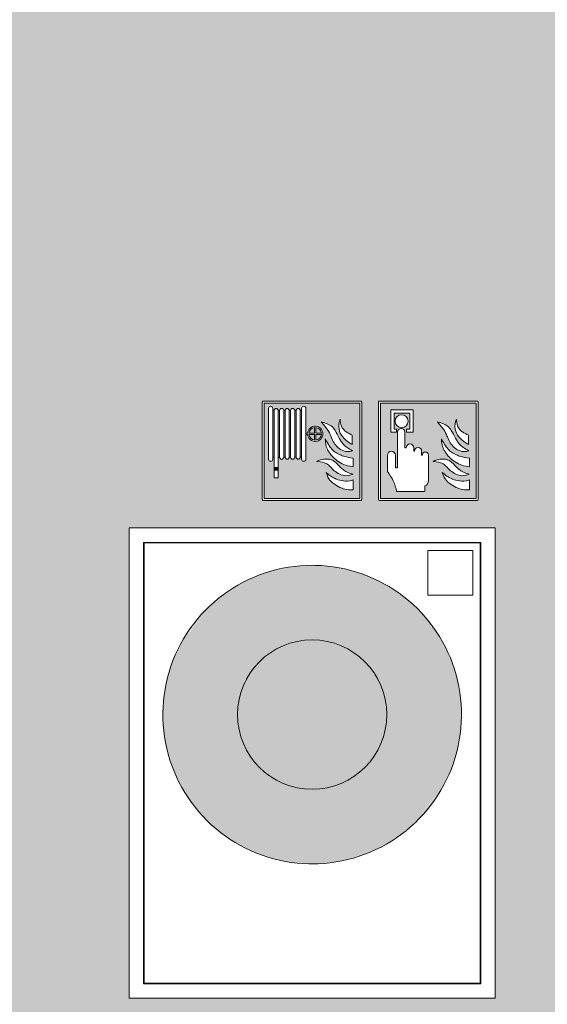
# Model space of a CAD drawing. Header units: millimetres. Extents: x -85630 to 257083, y -5697 to 14715.
# Tile 16 of 93: x -35086 to -34027, y 268 to 2246. Entities that reach past the tile are written whole.
import ezdxf

# ---------------------------------------------------------------- set-up
doc = ezdxf.new("R2010")
doc.units = ezdxf.units.MM
for name, color, linetype, lineweight in [('A-WALL-PATT', 7, 'Continuous', 25), ('P-SANR-FIXT', 7, 'Continuous', 13), ('Q-SPCQ', 7, 'Continuous', 13)]:
    doc.layers.add(name, color=color, linetype=linetype, lineweight=lineweight)

# ---------------------------------------------------------------- blocks, each defined once
blk = doc.blocks.new('NLRS_65_SE__haspelkast inbouw p1jbq1s6_sav_bcb - haspelkast inbouw_saval_i 32-n_haspel deco-32_30m-3_4_-2287612-01 doorsnede AA _plotview_')
at = {"layer": 'Q-SPCQ'}
for p, q in [((-34131.385701, 1225), (-34866.385701, 1225)), ((-34866.385701, 1225), (-34866.385701, 280)), ((-34131.385701, 280), (-34131.385701, 1225)), ((-34837.385701, 309), (-34837.385701, 1196)), ((-34837.385701, 1196), (-34160.385701, 1196)), ((-34161.385701, 1195), (-34836.385701, 1195)), ((-34836.385701, 1195), (-34836.385701, 310)), ((-34161.385701, 310), (-34161.385701, 1195)), ((-34160.385701, 1196), (-34160.385701, 309)), ((-34266.385701, 1180), (-34176.385701, 1180)), ((-34266.385701, 1090), (-34266.385701, 1180)), ((-34176.385701, 1180), (-34176.385701, 1090)), ((-34176.385701, 1090), (-34266.385701, 1090)), ((-34160.385701, 309), (-34837.385701, 309)), ((-34836.385701, 310), (-34161.385701, 310)), ((-34866.385701, 280), (-34131.385701, 280))]:
    blk.add_line(p, q, dxfattribs=at)
blk = doc.blocks.new('NLRS_65_PF_FB_brandslanghaspel_saval - brandslanghaspel_saval_deco-d32_slang 30m-3_4_-2287613-01 doorsnede AA _plotview_')
at = {"layer": 'P-SANR-FIXT', "true_color": 0xff0000}
for points in [[(-34498.9, 550), (-34499, 552.5), (-34556.9, 558.2), (-34612.7, 575.1), (-34665, 603.3), (-34712.3, 643.3), (-34749, 689.9), (-34773.7, 736.2), (-34790.7, 792), (-34796.4, 850.2), (-34790.6, 908.3), (-34773.6, 964), (-34745.9, 1015.7), (-34709.2, 1060.4), (-34662, 1098.5), (-34612.7, 1124.9), (-34551.7, 1142.3), (-34498.9, 1147.5), (-34499, 1150), (-34517.8, 1149.4), (-34551.7, 1145.3), (-34585.6, 1136.9), (-34612.7, 1127.2), (-34638.5, 1115.3), (-34668.2, 1097.4), (-34681.9, 1087.7), (-34712.4, 1060.4), (-34731.2, 1039.3), (-34748.9, 1015.3), (-34758.7, 1000), (-34776.2, 963.8), (-34782.8, 946.9), (-34793, 908), (-34797.1, 879), (-34798.6, 850.2), (-34797.1, 821), (-34793.1, 791.8), (-34785.3, 762), (-34776.2, 736), (-34764.1, 710.4), (-34748.5, 684), (-34738.7, 669.7), (-34712.3, 639.5), (-34692.2, 621.1), (-34664.2, 600), (-34648.4, 590.5), (-34625.6, 578.4), (-34598.8, 567.3), (-34574.7, 560), (-34542.4, 553.5), (-34515.3, 551), (-34499, 550)], [(-34498.9, 550), (-34480, 550.6), (-34446, 554.7), (-34412.2, 563.1), (-34385, 572.8), (-34359.3, 584.7), (-34329.6, 602.6), (-34311.1, 616.4), (-34285.4, 639.6), (-34272.9, 652.7), (-34248.8, 684.7), (-34239.1, 700), (-34221.6, 736.2), (-34212.4, 762), (-34204.8, 792), (-34201.4, 812.1), (-34199.1, 849.8), (-34200.6, 879), (-34204.7, 908.2), (-34211.8, 935.9), (-34221.5, 964), (-34233.7, 989.6), (-34249.5, 1016.3), (-34266.6, 1039.3), (-34285.5, 1060.5), (-34305.5, 1078.9), (-34333.6, 1100), (-34349.4, 1109.5), (-34372.2, 1121.6), (-34399, 1132.7), (-34423.1, 1140), (-34455.4, 1146.5), (-34482.5, 1149), (-34498.9, 1149.4), (-34498.9, 1147.5), (-34440.8, 1141.8), (-34385, 1124.9), (-34332.7, 1096.6), (-34285.5, 1056.7), (-34248.8, 1010.1), (-34224, 963.8), (-34207.1, 908), (-34201.4, 849.8), (-34207.2, 791.7), (-34224.1, 736), (-34251.9, 684.3), (-34288.5, 639.6), (-34335.8, 601.5), (-34385, 575.1), (-34446, 557.7), (-34498.9, 552.5), (-34498.9, 551)], [(-34498.9, 552.5), (-34498.9, 700), (-34541.1, 706.1), (-34582.2, 725.7), (-34612.2, 751.8), (-34635.3, 787.7), (-34647.4, 828.7), (-34647.4, 871.3), (-34635.3, 912.3), (-34612.2, 948.2), (-34580, 976.2), (-34541.1, 993.9), (-34498.9, 1000), (-34499, 1147.5), (-34556.9, 1141.8), (-34612.7, 1124.9), (-34665.3, 1096.4), (-34709.2, 1060.4), (-34748.5, 1011.1), (-34773.7, 963.8), (-34790.7, 908), (-34796.4, 850), (-34790.7, 792), (-34773.7, 736.2), (-34746.2, 684.7), (-34709.2, 639.6), (-34664.2, 602.6), (-34612.7, 575.1), (-34556.9, 558.2), (-34499, 552.5)], [(-34498.9, 552.5), (-34440.8, 558.2), (-34385, 575.1), (-34333.6, 602.6), (-34288.5, 639.6), (-34249.5, 688.5), (-34224, 736.2), (-34207.1, 792), (-34201.4, 850), (-34207.1, 908), (-34224, 963.8), (-34251.5, 1015.3), (-34288.5, 1060.4), (-34333.6, 1097.4), (-34385, 1124.9), (-34440.8, 1141.8), (-34498.9, 1147.5), (-34498.9, 1000), (-34456.6, 993.9), (-34415.8, 974.5), (-34385.5, 948.2), (-34362.4, 912.3), (-34350.4, 871.3), (-34350.4, 828.7), (-34362.4, 787.7), (-34385.5, 751.8), (-34417.8, 723.8), (-34456.6, 706.1), (-34498.9, 700), (-34498.9, 623.4)]]:
    blk.add_hatch(color=1, dxfattribs=at).paths.add_polyline_path(points)
at = {"layer": 'P-SANR-FIXT', "true_color": 0x414141}
blk.add_hatch(color=250, dxfattribs=at).paths.add_polyline_path([(-34498.9, 700), (-34460.1, 705.1), (-34423.9, 720.1), (-34392.8, 743.9), (-34369, 775), (-34354, 811.2), (-34348.9, 850), (-34354, 888.8), (-34369, 925), (-34392.8, 956.1), (-34423.9, 979.9), (-34460.1, 994.9), (-34498.9, 1000), (-34537.7, 994.9), (-34573.9, 979.9), (-34605, 956.1), (-34628.8, 925), (-34643.8, 888.8), (-34648.9, 850), (-34643.8, 811.2), (-34628.8, 775), (-34605, 743.9), (-34573.9, 720.1), (-34537.7, 705.1)])
at = {"layer": 'P-SANR-FIXT', "flags": 128}
for points in [[(-34498.9, 1150), (-34510.9, 1149.8), (-34522.9, 1149), (-34534.8, 1147.8), (-34546.7, 1146.2), (-34558.5, 1144), (-34570.2, 1141.4), (-34581.8, 1138.3), (-34593.3, 1134.8), (-34604.6, 1130.8), (-34615.7, 1126.3), (-34626.7, 1121.4), (-34637.4, 1116.1), (-34647.9, 1110.3), (-34658.2, 1104.2), (-34668.3, 1097.6), (-34678, 1090.6), (-34687.5, 1083.3), (-34696.7, 1075.5), (-34705.6, 1067.5), (-34714.1, 1059), (-34722.3, 1050.2), (-34730.1, 1041.1), (-34737.6, 1031.7), (-34744.6, 1022.1), (-34751.3, 1012.1), (-34757.6, 1001.9), (-34763.5, 991.4), (-34768.9, 980.7), (-34773.9, 969.8), (-34778.5, 958.7), (-34782.6, 947.4), (-34786.3, 936), (-34789.5, 924.5), (-34792.2, 912.8), (-34794.5, 901), (-34796.3, 889.1), (-34797.6, 877.2), (-34798.5, 865.2), (-34798.9, 853.2), (-34798.8, 841.2), (-34798.2, 829.3), (-34797.1, 817.3), (-34795.6, 805.4), (-34793.5, 793.6), (-34791, 781.8), (-34788.1, 770.2), (-34784.7, 758.7), (-34780.8, 747.4), (-34776.4, 736.2), (-34771.7, 725.2), (-34766.5, 714.3), (-34760.8, 703.8), (-34754.8, 693.4), (-34748.3, 683.3), (-34741.4, 673.4), (-34734.2, 663.9), (-34726.5, 654.6), (-34718.6, 645.7), (-34710.2, 637.1), (-34701.5, 628.8), (-34692.5, 620.9), (-34683.2, 613.3), (-34673.6, 606.1), (-34663.7, 599.3), (-34653.5, 592.9), (-34643.1, 587), (-34632.5, 581.4), (-34621.6, 576.3), (-34610.6, 571.6), (-34599.4, 567.3), (-34588, 563.5), (-34576.5, 560.2), (-34564.8, 557.3), (-34553.1, 554.9), (-34541.2, 553), (-34529.3, 551.5), (-34517.4, 550.6), (-34505.4, 550.1), (-34498.9, 550)], [(-34498.9, 550), (-34486.9, 550.2), (-34474.9, 551), (-34463, 552.2), (-34451.1, 553.8), (-34439.3, 556), (-34427.6, 558.6), (-34416, 561.7), (-34404.5, 565.2), (-34393.2, 569.2), (-34382.1, 573.7), (-34371.1, 578.6), (-34360.4, 583.9), (-34349.8, 589.7), (-34339.5, 595.8), (-34329.5, 602.4), (-34319.7, 609.4), (-34310.2, 616.7), (-34301.1, 624.5), (-34292.2, 632.5), (-34283.7, 641), (-34275.5, 649.8), (-34267.7, 658.9), (-34260.2, 668.3), (-34253.1, 677.9), (-34246.4, 687.9), (-34240.2, 698.1), (-34234.3, 708.6), (-34228.9, 719.3), (-34223.8, 730.2), (-34219.3, 741.3), (-34215.2, 752.6), (-34211.5, 764), (-34208.3, 775.5), (-34205.5, 787.2), (-34203.3, 799), (-34201.4, 810.9), (-34200.1, 822.8), (-34199.3, 834.8), (-34198.9, 846.8), (-34199, 858.8), (-34199.6, 870.7), (-34200.7, 882.7), (-34202.2, 894.6), (-34204.2, 906.4), (-34206.7, 918.2), (-34209.7, 929.8), (-34213.1, 941.3), (-34217, 952.6), (-34221.3, 963.8), (-34226.1, 974.8), (-34231.3, 985.7), (-34236.9, 996.2), (-34243, 1006.6), (-34249.5, 1016.7), (-34256.3, 1026.6), (-34263.6, 1036.1), (-34271.2, 1045.4), (-34279.2, 1054.3), (-34287.6, 1062.9), (-34296.2, 1071.2), (-34305.3, 1079.1), (-34314.6, 1086.7), (-34324.2, 1093.9), (-34334.1, 1100.7), (-34344.2, 1107.1), (-34354.6, 1113), (-34365.3, 1118.6), (-34376.1, 1123.7), (-34387.2, 1128.4), (-34398.4, 1132.7), (-34409.8, 1136.5), (-34421.3, 1139.8), (-34433, 1142.7), (-34444.7, 1145.1), (-34456.5, 1147), (-34468.5, 1148.5), (-34480.4, 1149.4), (-34492.4, 1149.9), (-34498.9, 1150)]]:
    blk.add_lwpolyline(points, dxfattribs=at)
at = {"layer": 'P-SANR-FIXT'}
for start, end in [(90, 270), (90, 270), (270, 90), (270, 90)]:
    blk.add_arc((-34498.9, 850), 150, start, end, dxfattribs=at)
blk = doc.blocks.new('NLRS_65_SE_WPB_pictogram brandhaspel_saval - pictogram_saval_haspel-2266535-01 doorsnede AA _plotview_')
at = {"layer": 'Q-SPCQ', "true_color": 0xff0000}
h = blk.add_hatch(color=1, dxfattribs=at)
h.paths.add_polyline_path([(-34415.8, 1284), (-34403.2, 1284), (-34403.2, 1476.1), (-34595.2, 1476.1), (-34595.2, 1284), (-34582.2, 1284)])
h.paths.add_polyline_path([(-34416.3, 1301.5), (-34433.2, 1303), (-34443, 1306.4), (-34452.9, 1312.2), (-34461.4, 1319.1), (-34467.1, 1327.4), (-34470.9, 1336.4), (-34457.4, 1326.5), (-34448.1, 1322.4), (-34436.1, 1319.5), (-34426.5, 1319), (-34416.3, 1321.5), (-34416.3, 1316.6)])
h.paths.add_polyline_path([(-34575.4, 1367.4), (-34578, 1367.4), (-34578, 1363.2)])
h.paths.add_polyline_path([(-34560.1, 1465.2), (-34580.1, 1468.8), (-34570.1, 1465), (-34561.2, 1465)])
h.paths.add_polyline_path([(-34538, 1465.2), (-34528.1, 1465), (-34518, 1468.8)])
h.paths.add_polyline_path([(-34575.4, 1325.9), (-34575.4, 1367.4), (-34580.1, 1359.5), (-34583.3, 1359), (-34585.9, 1361), (-34586.5, 1363.2), (-34585.9, 1467.3), (-34583.3, 1469.3), (-34581.1, 1469.3), (-34560.1, 1465.2), (-34538, 1465.2), (-34513.7, 1468.8), (-34511.7, 1466.3), (-34511.6, 1465.2), (-34511.6, 1415.4), (-34508, 1415.4), (-34505.4, 1422.7), (-34499.6, 1427.8), (-34492.1, 1429.4), (-34484.7, 1427.2), (-34479.4, 1421.6), (-34477.4, 1414.2), (-34479.4, 1406.7), (-34484.7, 1401.1), (-34492.1, 1398.9), (-34499.6, 1400.5), (-34505.4, 1405.6), (-34508, 1412.9), (-34511.6, 1412.9), (-34512.1, 1361), (-34514.7, 1359), (-34518, 1359.5), (-34528.1, 1363.3), (-34563.1, 1364.4), (-34566.9, 1367.4), (-34566.9, 1325.9)])
h.paths.add_polyline_path([(-34431.6, 1330.1), (-34440.3, 1332), (-34448.5, 1335.8), (-34457.4, 1342.8), (-34468.5, 1353.2), (-34473.9, 1355.9), (-34482.6, 1357.9), (-34489.6, 1358.8), (-34479.9, 1362.6), (-34468.5, 1363.4), (-34460.6, 1362), (-34454.2, 1358.7), (-34445.8, 1350.8), (-34437.7, 1343), (-34429.7, 1337.6), (-34416.8, 1332.9), (-34428, 1330.2)])
h.paths.add_polyline_path([(-34416.3, 1348), (-34432.4, 1351.2), (-34441.9, 1355.6), (-34451.9, 1362.7), (-34460.9, 1371.9), (-34468.4, 1383.2), (-34471.7, 1394.7), (-34472.9, 1403.9), (-34461, 1385.3), (-34454.5, 1378.9), (-34444.5, 1372.9), (-34435.1, 1369), (-34422.5, 1366.1), (-34416.3, 1365.1), (-34416.3, 1351.2)])
h.paths.add_polyline_path([(-34520.1, 1363.2), (-34520.1, 1367.4), (-34522.9, 1366.3)])
h.paths.add_polyline_path([(-34427.6, 1378.6), (-34435.3, 1379.9), (-34443.9, 1384.2), (-34451.9, 1391.6), (-34457.4, 1400.4), (-34469.7, 1424.7), (-34480.7, 1438.2), (-34467.1, 1433.8), (-34459, 1428.6), (-34452.6, 1420.6), (-34432.9, 1389.8), (-34422.7, 1382.8), (-34417.6, 1379.8), (-34422.9, 1378.8)])
h.paths.add_polyline_path([(-34418.3, 1392.6), (-34428.7, 1399.3), (-34437.5, 1407.9), (-34442.3, 1415.4), (-34445, 1423.9), (-34445.5, 1430.6), (-34444.6, 1437.3), (-34442.5, 1443.7), (-34442.1, 1436.6), (-34440.1, 1429.7), (-34434.5, 1421.3), (-34424.5, 1414.5), (-34418.3, 1411.1)])
h.paths.add_polyline_path([(-34491.4, 1401.5), (-34486, 1403.3), (-34481.9, 1407.4), (-34480, 1412.9), (-34491.4, 1412.9)])
h.paths.add_polyline_path([(-34494, 1401.5), (-34494, 1412.9), (-34505.4, 1412.9), (-34503.5, 1407.4), (-34499, 1403.1), (-34496.8, 1402.1)])
h.paths.add_polyline_path([(-34499, 1415.4), (-34494, 1415.4), (-34494, 1426.8), (-34499.5, 1425), (-34503.5, 1420.9), (-34505.4, 1415.4)])
h.paths.add_polyline_path([(-34480, 1415.4), (-34481.9, 1420.9), (-34486, 1425), (-34491.4, 1426.8), (-34491.4, 1415.4)])
h.paths.add_polyline_path([(-34578, 1460.9), (-34575.3, 1462), (-34578, 1465.2)])
h.paths.add_polyline_path([(-34520.1, 1460.9), (-34520.1, 1465.2), (-34522.9, 1462)])
at = {"layer": 'Q-SPCQ', "true_color": 0x7f7f7f}
h = blk.add_hatch(color=8, dxfattribs=at)
h.paths.add_polyline_path([(-34522.7, 1367.4), (-34520.1, 1367.4), (-34520.1, 1460.9), (-34522.7, 1460.9), (-34522.7, 1455.2)])
h.paths.add_polyline_path([(-34533.8, 1367.4), (-34531.2, 1367.4), (-34531.2, 1460.9), (-34533.8, 1460.9), (-34533.8, 1455.2)])
h.paths.add_polyline_path([(-34542.3, 1367.4), (-34542.3, 1460.9), (-34544.8, 1460.9), (-34544.8, 1367.4)])
h.paths.add_polyline_path([(-34566.9, 1367.4), (-34564.4, 1367.4), (-34564.4, 1460.9), (-34566.9, 1460.9), (-34566.9, 1455.2)])
h.paths.add_polyline_path([(-34578, 1367.4), (-34575.4, 1367.4), (-34575.4, 1460.9), (-34578, 1460.9), (-34578, 1455.2)])
h.paths.add_polyline_path([(-34555.9, 1367.4), (-34553.3, 1367.4), (-34553.3, 1460.9), (-34555.9, 1460.9), (-34555.9, 1455.2)])
blk.add_hatch(color=8, dxfattribs=at).paths.add_polyline_path([(-34566.9, 1341.4), (-34566.9, 1346.2), (-34575.4, 1346.2), (-34575.4, 1341.4)])
at = {"layer": 'Q-SPCQ'}
for p, q in [((-34599.2, 1478.1), (-34599.2, 1282)), ((-34401.2, 1480.1), (-34597.2, 1480.1)), ((-34595.2, 1284), (-34595.2, 1476.1)), ((-34595.2, 1476.1), (-34403.2, 1476.1)), ((-34403.2, 1476.1), (-34595.2, 1476.1)), ((-34595.2, 1476.1), (-34595.2, 1284)), ((-34586.5, 1465.2), (-34586.5, 1363.2)), ((-34586.5, 1363.2), (-34586.5, 1465.2)), ((-34578, 1363.2), (-34578, 1465.2)), ((-34578, 1465.2), (-34578, 1460.9)), ((-34520.1, 1465.2), (-34520.1, 1363.2)), ((-34520.1, 1460.9), (-34520.1, 1465.2)), ((-34511.6, 1363.2), (-34511.6, 1465.2)), ((-34511.6, 1465.2), (-34511.6, 1415.4)), ((-34403.2, 1476.1), (-34403.2, 1284)), ((-34403.2, 1284), (-34403.2, 1476.1)), ((-34399.2, 1282), (-34399.2, 1478.1)), ((-34575.4, 1460.9), (-34578, 1460.9)), ((-34578, 1460.9), (-34578, 1367.4)), ((-34578, 1460.9), (-34575.4, 1460.9)), ((-34575.4, 1367.4), (-34575.4, 1460.9)), ((-34575.4, 1460.9), (-34575.4, 1346.2)), ((-34564.4, 1460.9), (-34566.9, 1460.9)), ((-34566.9, 1460.9), (-34566.9, 1367.4)), ((-34566.9, 1346.2), (-34566.9, 1460.9)), ((-34566.9, 1460.9), (-34564.4, 1460.9)), ((-34564.4, 1367.4), (-34564.4, 1460.9)), ((-34564.4, 1460.9), (-34564.4, 1367.4)), ((-34553.3, 1460.9), (-34555.9, 1460.9)), ((-34555.9, 1460.9), (-34555.9, 1367.4)), ((-34555.9, 1367.4), (-34555.9, 1460.9)), ((-34555.9, 1460.9), (-34553.3, 1460.9)), ((-34553.3, 1367.4), (-34553.3, 1460.9)), ((-34553.3, 1460.9), (-34553.3, 1367.4)), ((-34542.3, 1460.9), (-34544.8, 1460.9)), ((-34544.8, 1460.9), (-34544.8, 1367.4)), ((-34544.8, 1367.4), (-34544.8, 1460.9)), ((-34544.8, 1460.9), (-34542.3, 1460.9)), ((-34542.3, 1367.4), (-34542.3, 1460.9)), ((-34542.3, 1460.9), (-34542.3, 1367.4)), ((-34531.2, 1460.9), (-34533.8, 1460.9)), ((-34533.8, 1460.9), (-34533.8, 1367.4)), ((-34533.8, 1367.4), (-34533.8, 1460.9)), ((-34533.8, 1460.9), (-34531.2, 1460.9)), ((-34531.2, 1367.4), (-34531.2, 1460.9)), ((-34531.2, 1460.9), (-34531.2, 1367.4)), ((-34520.1, 1460.9), (-34522.7, 1460.9)), ((-34522.7, 1460.9), (-34522.7, 1367.4)), ((-34522.7, 1367.4), (-34522.7, 1460.9)), ((-34522.7, 1460.9), (-34520.1, 1460.9)), ((-34520.1, 1367.4), (-34520.1, 1460.9)), ((-34494, 1426.8), (-34494, 1415.4)), ((-34494, 1415.4), (-34494, 1426.8)), ((-34491.4, 1415.4), (-34491.4, 1426.8)), ((-34491.4, 1426.8), (-34491.4, 1415.4)), ((-34508, 1415.4), (-34511.6, 1415.4)), ((-34511.6, 1415.4), (-34511.6, 1412.9)), ((-34511.6, 1415.4), (-34508, 1415.4)), ((-34511.6, 1412.9), (-34508, 1412.9)), ((-34508, 1412.9), (-34511.6, 1412.9)), ((-34511.6, 1412.9), (-34511.6, 1363.2)), ((-34494, 1415.4), (-34505.4, 1415.4)), ((-34505.4, 1415.4), (-34494, 1415.4)), ((-34505.4, 1412.9), (-34494, 1412.9)), ((-34494, 1412.9), (-34505.4, 1412.9)), ((-34494, 1412.9), (-34494, 1401.5)), ((-34494, 1401.5), (-34494, 1412.9)), ((-34480, 1415.4), (-34491.4, 1415.4)), ((-34491.4, 1415.4), (-34480, 1415.4)), ((-34491.4, 1412.9), (-34480, 1412.9)), ((-34491.4, 1401.5), (-34491.4, 1412.9)), ((-34480, 1412.9), (-34491.4, 1412.9)), ((-34491.4, 1412.9), (-34491.4, 1401.5)), ((-34418.3, 1392.6), (-34418.3, 1411.1)), ((-34418.3, 1411.1), (-34418.3, 1392.6)), ((-34578, 1367.4), (-34575.4, 1367.4)), ((-34575.4, 1367.4), (-34578, 1367.4)), ((-34578, 1367.4), (-34578, 1363.2)), ((-34575.4, 1325.9), (-34575.4, 1367.4)), ((-34566.9, 1367.4), (-34564.4, 1367.4)), ((-34564.4, 1367.4), (-34566.9, 1367.4)), ((-34566.9, 1367.4), (-34566.9, 1325.9)), ((-34555.9, 1367.4), (-34553.3, 1367.4)), ((-34553.3, 1367.4), (-34555.9, 1367.4)), ((-34544.8, 1367.4), (-34542.3, 1367.4)), ((-34542.3, 1367.4), (-34544.8, 1367.4)), ((-34533.8, 1367.4), (-34531.2, 1367.4)), ((-34531.2, 1367.4), (-34533.8, 1367.4)), ((-34522.7, 1367.4), (-34520.1, 1367.4)), ((-34520.1, 1367.4), (-34522.7, 1367.4)), ((-34520.1, 1363.2), (-34520.1, 1367.4)), ((-34566.9, 1346.2), (-34575.4, 1346.2)), ((-34575.4, 1346.2), (-34575.4, 1341.4)), ((-34575.4, 1346.2), (-34566.9, 1346.2)), ((-34566.9, 1341.4), (-34566.9, 1346.2)), ((-34416.3, 1348), (-34416.3, 1365.1)), ((-34416.3, 1365.1), (-34416.3, 1348)), ((-34575.4, 1341.4), (-34566.9, 1341.4)), ((-34566.9, 1341.4), (-34575.4, 1341.4)), ((-34575.4, 1341.4), (-34575.4, 1325.9)), ((-34575.4, 1325.9), (-34566.9, 1325.9)), ((-34566.9, 1325.9), (-34575.4, 1325.9)), ((-34566.9, 1325.9), (-34566.9, 1341.4)), ((-34416.3, 1301.5), (-34416.3, 1321.5)), ((-34416.3, 1321.5), (-34416.3, 1301.5)), ((-34597.2, 1280), (-34401.2, 1280)), ((-34403.2, 1284), (-34595.2, 1284)), ((-34595.2, 1284), (-34403.2, 1284))]:
    blk.add_line(p, q, dxfattribs=at)
for centre, radius, start, end in [((-34597.2, 1478.1), 2, 90, 180), ((-34597.2, 1478.1), 2, 120, 150), ((-34582.2, 1465.2), 4.25, 0, 180), ((-34582.2, 1465.2), 4.25, 0, 180), ((-34582.2, 1465.2), 4.25, 0, 75), ((-34582.2, 1465.2), 4.25, 0, 75), ((-34571.2, 1460.9), 4.25, 360, 180), ((-34571.2, 1460.9), 4.25, 30, 180), ((-34571.2, 1460.9), 4.25, 0, 180), ((-34571.2, 1460.9), 4.25, 30, 180), ((-34560.1, 1460.9), 4.25, 0, 180), ((-34560.1, 1460.9), 4.25, 0, 180), ((-34560.1, 1460.9), 4.25, 0, 90), ((-34560.1, 1460.9), 4.25, 0, 90), ((-34549.1, 1460.9), 4.25, 0, 180), ((-34549.1, 1460.9), 4.25, 0, 180), ((-34549.1, 1460.9), 4.25, 0, 90), ((-34549.1, 1460.9), 4.25, 0, 90), ((-34538, 1460.9), 4.25, 0, 180), ((-34538, 1460.9), 4.25, 0, 180), ((-34538, 1460.9), 4.25, 0, 75), ((-34538, 1460.9), 4.25, 0, 75), ((-34527, 1460.9), 4.25, 0, 180), ((-34527, 1460.9), 4.25, 0, 180), ((-34527, 1460.9), 4.25, 0, 90), ((-34527, 1460.9), 4.25, 0, 90), ((-34515.8, 1465.2), 4.25, 0, 180), ((-34515.8, 1465.2), 4.25, 0, 180), ((-34401.2, 1478.1), 2, 0, 90), ((-34401.2, 1478.1), 2, 30, 60), ((-34492.7, 1414.2), 15.3, 184.7802, 175.2198), ((-34492.7, 1414.2), 15.3, 184.7802, 175.2198), ((-34492.7, 1414.2), 12.8, 95.7392, 174.2608), ((-34492.7, 1414.2), 12.8, 95.7392, 174.2608), ((-34492.7, 1414.2), 12.7, 5.7392, 84.2608), ((-34492.7, 1414.2), 12.7, 5.7392, 84.2608), ((-34411.4, 1429.8), 34.1, 155.957, 190.043), ((-34411.4, 1429.8), 34.1, 155.957, 190.043), ((-34409.6, 1442.1), 32.9, 177.0667, 202.1223), ((-34409.6, 1442.1), 32.9, 177.0667, 202.1223), ((-34417.5, 1438.9), 24.4, 202.1223, 237.8777), ((-34417.5, 1438.9), 24.4, 202.1223, 237.8777), ((-34492.7, 1414.2), 12.8, 185.7392, 264.2608), ((-34492.7, 1414.2), 12.8, 185.7392, 264.2608), ((-34492.7, 1414.2), 12.7, 275.7392, 354.2608), ((-34492.7, 1414.2), 12.7, 275.7392, 354.2608), ((-34411.4, 1429.8), 34.1, 190.043, 219.957), ((-34411.4, 1429.8), 34.1, 190.043, 219.957), ((-34389.9, 1447.8), 62, 219.957, 242.7663), ((-34389.9, 1447.8), 62, 219.957, 242.7663), ((-34322.8, 1589.7), 202.5, 237.8777, 241.853), ((-34322.8, 1589.7), 202.5, 237.8777, 241.853), ((-34560.1, 1367.4), 4.25, 180, 360), ((-34560.1, 1367.4), 4.25, 180, 360), ((-34560.1, 1367.4), 4.25, 195, 210), ((-34560.1, 1367.4), 4.25, 195, 210), ((-34549.1, 1367.4), 4.25, 180, 360), ((-34549.1, 1367.4), 4.25, 180, 0), ((-34549.1, 1367.4), 4.25, 195, 255), ((-34549.1, 1367.4), 4.25, 195, 255), ((-34538, 1367.4), 4.25, 180, 0), ((-34538, 1367.4), 4.25, 180, 0), ((-34538, 1367.4), 4.25, 195, 225), ((-34538, 1367.4), 4.25, 195, 225), ((-34527, 1367.4), 4.25, 180, 0), ((-34527, 1367.4), 4.25, 180, 0), ((-34527, 1367.4), 4.25, 195, 225), ((-34527, 1367.4), 4.25, 195, 225), ((-34582.2, 1363.2), 4.25, 180, 360), ((-34582.2, 1363.2), 4.25, 180, 0), ((-34560.1, 1367.4), 4.25, 285, 300), ((-34560.1, 1367.4), 4.25, 285, 300), ((-34549.1, 1367.4), 4.25, 285, 300), ((-34549.1, 1367.4), 4.25, 285, 300), ((-34538, 1367.4), 4.25, 240, 255), ((-34538, 1367.4), 4.25, 240, 255), ((-34538, 1367.4), 4.25, 285, 300), ((-34538, 1367.4), 4.25, 285, 300), ((-34527, 1367.4), 4.25, 240, 300), ((-34527, 1367.4), 4.25, 240, 300), ((-34515.8, 1363.2), 4.25, 180, 360), ((-34515.8, 1363.2), 4.25, 180, 0), ((-34515.8, 1363.2), 4.25, 195, 225), ((-34515.8, 1363.2), 4.25, 195, 225), ((-34597.2, 1282), 2, 180, 270), ((-34597.2, 1282), 2, 210, 240), ((-34401.2, 1282), 2, 270, 0), ((-34401.2, 1282), 2, 300, 330)]:
    blk.add_arc(centre, radius, start, end, dxfattribs=at)
for points, knots in [([(-34417.6, 1379.8), (-34427.1, 1385.3), (-34437.2, 1392.1), (-34444.7, 1406.3), (-34452.2, 1420.9), (-34461.5, 1433.8), (-34480.7, 1438.2)], [-0.2012767, -0.2012767, -0.2012767, -0.2012767, -0.1584234, -0.109633, -0.056787, 0, 0, 0, 0]), ([(-34480.7, 1438.2), (-34466.2, 1422.2), (-34460.6, 1407.7), (-34455.6, 1395.7), (-34447.8, 1386.7), (-34437, 1379.1), (-34425.1, 1377.8), (-34417.6, 1379.8)], [-0.217163, -0.217163, -0.217163, -0.217163, -0.1623414, -0.1181573, -0.0764761, -0.0360152, 0, 0, 0, 0]), ([(-34417.6, 1379.8), (-34425.1, 1377.8), (-34437, 1379.1), (-34447.8, 1386.7), (-34455.6, 1395.7), (-34460.6, 1407.7), (-34466.2, 1422.2), (-34480.7, 1438.2)], [0, 0, 0, 0, 0.0360152, 0.0764761, 0.1181573, 0.1623414, 0.217163, 0.217163, 0.217163, 0.217163]), ([(-34480.7, 1438.2), (-34461.5, 1433.8), (-34452.2, 1420.9), (-34444.7, 1406.3), (-34437.2, 1392.1), (-34427.1, 1385.3), (-34417.6, 1379.8)], [0, 0, 0, 0, 0.056787, 0.109633, 0.1584234, 0.2012767, 0.2012767, 0.2012767, 0.2012767]), ([(-34416.3, 1365.1), (-34432.1, 1367.5), (-34441.9, 1371.3), (-34453.2, 1377.6), (-34459.4, 1382.8), (-34465.6, 1391.3), (-34472.9, 1403.9)], [-0.1483154, -0.1483154, -0.1483154, -0.1483154, -0.1051889, -0.0707098, -0.0362076, 0, 0, 0, 0]), ([(-34472.9, 1403.9), (-34471.4, 1386.6), (-34464.3, 1376.5), (-34459.6, 1369.9), (-34449, 1359.5), (-34435.7, 1351.8), (-34426.8, 1349.3), (-34416.3, 1348)], [-0.2033812, -0.2033812, -0.2033812, -0.2033812, -0.1621024, -0.123457, -0.0815328, -0.0383761, 0, 0, 0, 0]), ([(-34416.3, 1348), (-34426.8, 1349.3), (-34435.7, 1351.8), (-34449, 1359.5), (-34459.6, 1369.9), (-34464.3, 1376.5), (-34471.4, 1386.6), (-34472.9, 1403.9)], [0, 0, 0, 0, 0.0383761, 0.0815328, 0.123457, 0.1621024, 0.2033812, 0.2033812, 0.2033812, 0.2033812]), ([(-34472.9, 1403.9), (-34465.6, 1391.3), (-34459.4, 1382.8), (-34453.2, 1377.6), (-34441.9, 1371.3), (-34432.1, 1367.5), (-34416.3, 1365.1)], [0, 0, 0, 0, 0.0362076, 0.0707098, 0.1051889, 0.1483154, 0.1483154, 0.1483154, 0.1483154]), ([(-34416.8, 1332.9), (-34428, 1336.1), (-34433, 1339.7), (-34440.8, 1345.1), (-34445.9, 1351), (-34452.7, 1357.8), (-34457.9, 1361.4), (-34465.3, 1363.3), (-34473.5, 1363.7), (-34484.8, 1362.1), (-34489.6, 1358.8)], [-0.2157092, -0.2157092, -0.2157092, -0.2157092, -0.1863027, -0.1609674, -0.1319301, -0.1063495, -0.0809325, -0.0569643, -0.0275035, 0, 0, 0, 0]), ([(-34489.6, 1358.8), (-34484.8, 1362.1), (-34473.5, 1363.7), (-34465.3, 1363.3), (-34457.9, 1361.4), (-34452.7, 1357.8), (-34445.9, 1351), (-34440.8, 1345.1), (-34433, 1339.7), (-34428, 1336.1), (-34416.8, 1332.9)], [0, 0, 0, 0, 0.0275035, 0.0569643, 0.0809325, 0.1063495, 0.1319301, 0.1609674, 0.1863027, 0.2157092, 0.2157092, 0.2157092, 0.2157092]), ([(-34489.6, 1358.8), (-34479.5, 1357.7), (-34471.2, 1355.7), (-34463.1, 1349), (-34457.1, 1342), (-34447, 1334.2), (-34434.8, 1329.7), (-34426.8, 1329.8), (-34416.8, 1332.9)], [-0.2080524, -0.2080524, -0.2080524, -0.2080524, -0.1760149, -0.1450713, -0.1095061, -0.0712817, -0.0343694, 0, 0, 0, 0]), ([(-34416.8, 1332.9), (-34426.8, 1329.8), (-34434.8, 1329.7), (-34447, 1334.2), (-34457.1, 1342), (-34463.1, 1349), (-34471.2, 1355.7), (-34479.5, 1357.7), (-34489.6, 1358.8)], [0, 0, 0, 0, 0.0343694, 0.0712817, 0.1095061, 0.1450713, 0.1760149, 0.2080524, 0.2080524, 0.2080524, 0.2080524]), ([(-34416.3, 1321.5), (-34425.7, 1318.1), (-34436.9, 1319.2), (-34450.5, 1322.6), (-34461.4, 1328.1), (-34470.9, 1336.4)], [-0.1220411, -0.1220411, -0.1220411, -0.1220411, -0.0835114, -0.0425042, 0, 0, 0, 0]), ([(-34470.9, 1336.4), (-34465.9, 1322), (-34455.2, 1313.8), (-34444.6, 1306.4), (-34431.2, 1301.5), (-34416.3, 1301.5)], [-0.1361348, -0.1361348, -0.1361348, -0.1361348, -0.0905288, -0.046007, 0, 0, 0, 0]), ([(-34416.3, 1301.5), (-34431.2, 1301.5), (-34444.6, 1306.4), (-34455.2, 1313.8), (-34465.9, 1322), (-34470.9, 1336.4)], [0, 0, 0, 0, 0.046007, 0.0905288, 0.1361348, 0.1361348, 0.1361348, 0.1361348]), ([(-34470.9, 1336.4), (-34461.4, 1328.1), (-34450.5, 1322.6), (-34436.9, 1319.2), (-34425.7, 1318.1), (-34416.3, 1321.5)], [0, 0, 0, 0, 0.0425042, 0.0835114, 0.1220411, 0.1220411, 0.1220411, 0.1220411])]:
    blk.add_open_spline(points, degree=3, knots=knots, dxfattribs=at)
blk = doc.blocks.new('NLRS_65_SE_WPB_pictogram handbrandmelder_saval - pictogram_saval_handbrandmelder-2266541-01 doorsnede AA _plotview_')
at = {"layer": 'Q-SPCQ', "true_color": 0xff0000}
h = blk.add_hatch(color=1, dxfattribs=at)
h.paths.add_polyline_path([(-34361.7, 1284), (-34169.7, 1284), (-34169.7, 1476.1), (-34361.7, 1476.1), (-34361.7, 1316.6)])
h.paths.add_polyline_path([(-34322.6, 1427), (-34320.1, 1425), (-34319.2, 1426.6)])
h.paths.add_polyline_path([(-34315.9, 1427), (-34319.2, 1426.6), (-34318.2, 1424.8), (-34316.5, 1424)])
h.paths.add_polyline_path([(-34312.9, 1386.3), (-34309.9, 1386.3), (-34309.6, 1388.2)])
h.paths.add_polyline_path([(-34329.2, 1298.3), (-34335.9, 1319.6), (-34347.7, 1338.5), (-34346.6, 1375), (-34343.7, 1377.9), (-34339.7, 1379), (-34335.6, 1377.9), (-34332.7, 1374.9), (-34331.6, 1371), (-34331.6, 1345.9), (-34327.4, 1345.9), (-34327.4, 1417.8), (-34329.2, 1417.4), (-34323.7, 1424), (-34322.6, 1427), (-34328.4, 1430.4), (-34331.8, 1436.2), (-34331.8, 1443), (-34328.4, 1448.8), (-34322.6, 1452.1), (-34315.9, 1452.1), (-34310, 1448.8), (-34306.7, 1443), (-34306.7, 1436.2), (-34310, 1430.4), (-34315.9, 1427), (-34312.9, 1417.8), (-34312.9, 1386.3), (-34304.3, 1393.5), (-34300.5, 1393.5), (-34297.1, 1391.5), (-34295.2, 1388.2), (-34293.2, 1381.5), (-34291.3, 1384.7), (-34288.1, 1386.6), (-34284.4, 1386.6), (-34281.1, 1384.7), (-34279.3, 1381.5), (-34279, 1371.3), (-34274.4, 1376.6), (-34271.3, 1377.5), (-34268.2, 1376.6), (-34265.9, 1374.4), (-34265.1, 1371.3), (-34265.8, 1316.6), (-34267.9, 1312.7), (-34272.3, 1309.6), (-34272.3, 1298.3)])
h.paths.add_polyline_path([(-34182.8, 1301.5), (-34199.7, 1303), (-34209.5, 1306.4), (-34219.4, 1312.2), (-34227.9, 1319.1), (-34233.6, 1327.4), (-34237.4, 1336.4), (-34225.2, 1327.3), (-34214.6, 1322.4), (-34202.6, 1319.5), (-34193, 1319), (-34182.8, 1321.5), (-34182.8, 1316.6)])
h.paths.add_polyline_path([(-34198.1, 1330.1), (-34207.9, 1332.4), (-34215, 1335.8), (-34223.9, 1342.7), (-34235, 1353.2), (-34240.4, 1355.9), (-34249.5, 1358), (-34256.1, 1358.8), (-34246.4, 1362.6), (-34235, 1363.4), (-34227.1, 1362), (-34220.7, 1358.7), (-34212.3, 1350.8), (-34204.2, 1343), (-34196.2, 1337.6), (-34183.3, 1332.9), (-34194.5, 1330.2)])
h.paths.add_polyline_path([(-34182.8, 1348), (-34197.2, 1350.6), (-34208.4, 1355.6), (-34218.4, 1362.7), (-34227.4, 1371.9), (-34234.9, 1383.2), (-34238.2, 1394.7), (-34239.4, 1403.9), (-34227.5, 1385.3), (-34221, 1378.9), (-34211, 1372.9), (-34201.6, 1369), (-34189, 1366.1), (-34182.8, 1365.1)])
h.paths.add_polyline_path([(-34194.1, 1378.6), (-34201.8, 1379.9), (-34210.4, 1384.2), (-34218.4, 1391.6), (-34223.8, 1400.1), (-34236.2, 1424.7), (-34247.2, 1438.2), (-34233.6, 1433.8), (-34225.5, 1428.6), (-34219.1, 1420.6), (-34199.4, 1389.8), (-34189.2, 1382.8), (-34184.1, 1379.8), (-34189.4, 1378.8)])
h.paths.add_polyline_path([(-34184.8, 1392.6), (-34195.2, 1399.3), (-34204, 1407.9), (-34208.8, 1415.4), (-34211.5, 1423.9), (-34212, 1430.6), (-34211.1, 1437.3), (-34209, 1443.7), (-34208.6, 1436.6), (-34206.6, 1429.7), (-34201, 1421.3), (-34191, 1414.5), (-34184.8, 1411.1)])
h.paths.add_polyline_path([(-34340.8, 1417.4), (-34340.8, 1462.1), (-34296, 1462.1), (-34296, 1417.4), (-34309.5, 1417.4), (-34309.5, 1423.6), (-34302.5, 1423.6), (-34302.5, 1455.8), (-34334.3, 1455.2), (-34334.3, 1423.6), (-34329.2, 1423.6), (-34329.2, 1417.4), (-34332.7, 1417.4)])
at = {"layer": 'Q-SPCQ'}
for p, q in [((-34365.7, 1478.1), (-34365.7, 1282)), ((-34167.7, 1480.1), (-34363.7, 1480.1)), ((-34361.7, 1284), (-34361.7, 1476.1)), ((-34361.7, 1476.1), (-34169.7, 1476.1)), ((-34169.7, 1476.1), (-34361.7, 1476.1)), ((-34361.7, 1476.1), (-34361.7, 1284)), ((-34169.7, 1476.1), (-34169.7, 1284)), ((-34169.7, 1284), (-34169.7, 1476.1)), ((-34165.7, 1282), (-34165.7, 1478.1)), ((-34296, 1462.1), (-34340.8, 1462.1)), ((-34340.8, 1462.1), (-34340.8, 1417.4)), ((-34340.8, 1462.1), (-34296, 1462.1)), ((-34340.8, 1417.4), (-34340.8, 1462.1)), ((-34334.3, 1423.6), (-34334.3, 1455.8)), ((-34334.3, 1455.8), (-34302.5, 1455.8)), ((-34302.5, 1455.8), (-34334.3, 1455.8)), ((-34334.3, 1455.8), (-34334.3, 1423.6)), ((-34302.5, 1455.8), (-34302.5, 1423.6)), ((-34302.5, 1423.6), (-34302.5, 1455.8)), ((-34296, 1417.4), (-34296, 1462.1)), ((-34296, 1462.1), (-34296, 1417.4)), ((-34340.8, 1417.4), (-34329.2, 1417.4)), ((-34329.2, 1417.4), (-34340.8, 1417.4)), ((-34329.2, 1423.6), (-34334.3, 1423.6)), ((-34334.3, 1423.6), (-34329.2, 1423.6)), ((-34329.2, 1417.4), (-34329.2, 1423.6)), ((-34329.2, 1423.6), (-34329.2, 1417.4)), ((-34327.4, 1417.8), (-34327.4, 1345.9)), ((-34327.4, 1345.9), (-34327.4, 1417.8)), ((-34312.9, 1386.3), (-34312.9, 1417.8)), ((-34312.9, 1417.8), (-34312.9, 1386.3)), ((-34302.5, 1423.6), (-34309.5, 1423.6)), ((-34309.5, 1423.6), (-34309.5, 1417.4)), ((-34309.5, 1417.4), (-34309.5, 1423.6)), ((-34309.5, 1423.6), (-34302.5, 1423.6)), ((-34309.5, 1417.4), (-34296, 1417.4)), ((-34296, 1417.4), (-34309.5, 1417.4)), ((-34184.8, 1392.6), (-34184.8, 1411.1)), ((-34184.8, 1411.1), (-34184.8, 1392.6)), ((-34309.9, 1386.3), (-34312.9, 1386.3)), ((-34312.9, 1386.3), (-34309.9, 1386.3)), ((-34294.9, 1379.6), (-34294.9, 1386.3)), ((-34294.9, 1386.3), (-34294.9, 1379.6)), ((-34347.7, 1371), (-34347.7, 1338.5)), ((-34347.7, 1338.5), (-34347.7, 1371)), ((-34331.6, 1345.9), (-34331.6, 1371)), ((-34331.6, 1371), (-34331.6, 1345.9)), ((-34293.5, 1379.6), (-34294.9, 1379.6)), ((-34294.9, 1379.6), (-34293.5, 1379.6)), ((-34279, 1371.3), (-34279, 1379.6)), ((-34279, 1379.6), (-34279, 1371.3)), ((-34277.5, 1371.3), (-34279, 1371.3)), ((-34279, 1371.3), (-34277.5, 1371.3)), ((-34265.1, 1320.3), (-34265.1, 1371.3)), ((-34265.1, 1371.3), (-34265.1, 1320.3)), ((-34327.4, 1345.9), (-34331.6, 1345.9)), ((-34331.6, 1345.9), (-34327.4, 1345.9)), ((-34182.8, 1348), (-34182.8, 1365.1)), ((-34182.8, 1365.1), (-34182.8, 1348)), ((-34272.3, 1298.3), (-34272.3, 1309.6)), ((-34272.3, 1309.6), (-34272.3, 1298.3)), ((-34182.8, 1301.5), (-34182.8, 1321.5)), ((-34182.8, 1321.5), (-34182.8, 1301.5)), ((-34329.2, 1298.3), (-34272.3, 1298.3)), ((-34272.3, 1298.3), (-34329.2, 1298.3)), ((-34363.7, 1280), (-34167.7, 1280)), ((-34169.7, 1284), (-34361.7, 1284)), ((-34361.7, 1284), (-34169.7, 1284))]:
    blk.add_line(p, q, dxfattribs=at)
for centre, radius, start, end in [((-34363.7, 1478.1), 2, 90, 180), ((-34363.7, 1478.1), 2, 120, 150), ((-34167.7, 1478.1), 2, 0, 90), ((-34167.7, 1478.1), 2, 30, 60), ((-34319.2, 1439.6), 13, 0, 180), ((-34319.2, 1439.6), 13, 0, 180), ((-34319.2, 1439.6), 13, 180, 360), ((-34319.2, 1439.6), 13, 180, 0), ((-34320.1, 1417.8), 7.26, 0, 180), ((-34320.1, 1417.8), 7.26, 0, 180), ((-34320.1, 1417.8), 7.26, 75, 120), ((-34320.1, 1417.8), 7.26, 75, 120), ((-34177.9, 1429.8), 34.1, 155.957, 190.043), ((-34177.9, 1429.8), 34.1, 155.957, 190.043), ((-34176.1, 1442.1), 32.9, 177.0667, 202.1223), ((-34176.1, 1442.1), 32.9, 177.0667, 202.1223), ((-34184, 1438.9), 24.4, 202.1223, 237.8777), ((-34184, 1438.9), 24.4, 202.1223, 237.8777), ((-34177.9, 1429.8), 34.1, 190.043, 219.957), ((-34177.9, 1429.8), 34.1, 190.043, 219.957), ((-34156.4, 1447.8), 62, 219.957, 242.7663), ((-34156.4, 1447.8), 62, 219.957, 242.7663), ((-34089.3, 1589.7), 202.5, 237.8777, 241.853), ((-34089.3, 1589.7), 202.5, 237.8777, 241.853), ((-34302.4, 1386.3), 7.47, 0, 180), ((-34302.4, 1386.3), 7.47, 0, 180), ((-34286.2, 1379.6), 7.22, 0, 180), ((-34286.2, 1379.6), 7.22, 0, 180), ((-34339.7, 1371), 8.04, 360, 180), ((-34339.7, 1371), 8.04, 0, 180), ((-34286.2, 1379.6), 7.22, 165, 180), ((-34286.2, 1379.6), 7.22, 165, 180), ((-34271.3, 1371.3), 6.23, 0, 180), ((-34271.3, 1371.3), 6.23, 360, 180), ((-34271.3, 1371.3), 6.23, 150, 180), ((-34271.3, 1371.3), 6.23, 150, 180), ((-34415, 1283.1), 87.1, 10.0482, 39.4489), ((-34415, 1283.1), 87.1, 10.0482, 39.4489), ((-34276.6, 1320.3), 11.6, 291.7623, 0), ((-34276.6, 1320.3), 11.6, 291.7623, 0), ((-34363.7, 1282), 2, 180, 270), ((-34363.7, 1282), 2, 210, 240), ((-34167.7, 1282), 2, 270, 0), ((-34167.7, 1282), 2, 300, 330)]:
    blk.add_arc(centre, radius, start, end, dxfattribs=at)
for points, knots in [([(-34184.1, 1379.8), (-34193.6, 1385.3), (-34203.7, 1392.1), (-34211.2, 1406.3), (-34218.7, 1420.9), (-34228, 1433.8), (-34247.2, 1438.2)], [-0.2012767, -0.2012767, -0.2012767, -0.2012767, -0.1584234, -0.109633, -0.056787, 0, 0, 0, 0]), ([(-34247.2, 1438.2), (-34232.7, 1422.2), (-34227.1, 1407.7), (-34222.1, 1395.7), (-34214.3, 1386.7), (-34203.5, 1379.1), (-34191.6, 1377.8), (-34184.1, 1379.8)], [-0.217163, -0.217163, -0.217163, -0.217163, -0.1623414, -0.1181573, -0.0764761, -0.0360152, 0, 0, 0, 0]), ([(-34184.1, 1379.8), (-34191.6, 1377.8), (-34203.5, 1379.1), (-34214.3, 1386.7), (-34222.1, 1395.7), (-34227.1, 1407.7), (-34232.7, 1422.2), (-34247.2, 1438.2)], [0, 0, 0, 0, 0.0360152, 0.0764761, 0.1181573, 0.1623414, 0.217163, 0.217163, 0.217163, 0.217163]), ([(-34247.2, 1438.2), (-34228, 1433.8), (-34218.7, 1420.9), (-34211.2, 1406.3), (-34203.7, 1392.1), (-34193.6, 1385.3), (-34184.1, 1379.8)], [0, 0, 0, 0, 0.056787, 0.109633, 0.1584234, 0.2012767, 0.2012767, 0.2012767, 0.2012767]), ([(-34182.8, 1365.1), (-34198.6, 1367.5), (-34208.4, 1371.3), (-34219.7, 1377.6), (-34225.9, 1382.8), (-34232.1, 1391.3), (-34239.4, 1403.9)], [-0.1483154, -0.1483154, -0.1483154, -0.1483154, -0.1051889, -0.0707098, -0.0362076, 0, 0, 0, 0]), ([(-34239.4, 1403.9), (-34237.9, 1386.6), (-34230.8, 1376.5), (-34226.1, 1369.9), (-34215.5, 1359.5), (-34202.2, 1351.8), (-34193.3, 1349.3), (-34182.8, 1348)], [-0.2033812, -0.2033812, -0.2033812, -0.2033812, -0.1621024, -0.123457, -0.0815328, -0.0383761, 0, 0, 0, 0]), ([(-34182.8, 1348), (-34193.3, 1349.3), (-34202.2, 1351.8), (-34215.5, 1359.5), (-34226.1, 1369.9), (-34230.8, 1376.5), (-34237.9, 1386.6), (-34239.4, 1403.9)], [0, 0, 0, 0, 0.0383761, 0.0815328, 0.123457, 0.1621024, 0.2033812, 0.2033812, 0.2033812, 0.2033812]), ([(-34239.4, 1403.9), (-34232.1, 1391.3), (-34225.9, 1382.8), (-34219.7, 1377.6), (-34208.4, 1371.3), (-34198.6, 1367.5), (-34182.8, 1365.1)], [0, 0, 0, 0, 0.0362076, 0.0707098, 0.1051889, 0.1483154, 0.1483154, 0.1483154, 0.1483154]), ([(-34183.3, 1332.9), (-34194.5, 1336.1), (-34199.5, 1339.7), (-34207.3, 1345.1), (-34212.4, 1351), (-34219.2, 1357.8), (-34224.4, 1361.4), (-34231.8, 1363.3), (-34240, 1363.7), (-34251.3, 1362.1), (-34256.1, 1358.8)], [-0.2157092, -0.2157092, -0.2157092, -0.2157092, -0.1863027, -0.1609674, -0.1319301, -0.1063495, -0.0809325, -0.0569643, -0.0275035, 0, 0, 0, 0]), ([(-34256.1, 1358.8), (-34251.3, 1362.1), (-34240, 1363.7), (-34231.8, 1363.3), (-34224.4, 1361.4), (-34219.2, 1357.8), (-34212.4, 1351), (-34207.3, 1345.1), (-34199.5, 1339.7), (-34194.5, 1336.1), (-34183.3, 1332.9)], [0, 0, 0, 0, 0.0275035, 0.0569643, 0.0809325, 0.1063495, 0.1319301, 0.1609674, 0.1863027, 0.2157092, 0.2157092, 0.2157092, 0.2157092]), ([(-34256.1, 1358.8), (-34246, 1357.7), (-34237.7, 1355.7), (-34229.6, 1349), (-34223.6, 1342), (-34213.5, 1334.2), (-34201.3, 1329.7), (-34193.3, 1329.8), (-34183.3, 1332.9)], [-0.2080524, -0.2080524, -0.2080524, -0.2080524, -0.1760149, -0.1450713, -0.1095061, -0.0712817, -0.0343694, 0, 0, 0, 0]), ([(-34183.3, 1332.9), (-34193.3, 1329.8), (-34201.3, 1329.7), (-34213.5, 1334.2), (-34223.6, 1342), (-34229.6, 1349), (-34237.7, 1355.7), (-34246, 1357.7), (-34256.1, 1358.8)], [0, 0, 0, 0, 0.0343694, 0.0712817, 0.1095061, 0.1450713, 0.1760149, 0.2080524, 0.2080524, 0.2080524, 0.2080524]), ([(-34182.8, 1321.5), (-34192.2, 1318.1), (-34203.4, 1319.2), (-34217, 1322.6), (-34227.9, 1328.1), (-34237.4, 1336.4)], [-0.1220411, -0.1220411, -0.1220411, -0.1220411, -0.0835114, -0.0425042, 0, 0, 0, 0]), ([(-34237.4, 1336.4), (-34232.4, 1322), (-34221.7, 1313.8), (-34211.1, 1306.4), (-34197.7, 1301.5), (-34182.8, 1301.5)], [-0.1361348, -0.1361348, -0.1361348, -0.1361348, -0.0905288, -0.046007, 0, 0, 0, 0]), ([(-34182.8, 1301.5), (-34197.7, 1301.5), (-34211.1, 1306.4), (-34221.7, 1313.8), (-34232.4, 1322), (-34237.4, 1336.4)], [0, 0, 0, 0, 0.046007, 0.0905288, 0.1361348, 0.1361348, 0.1361348, 0.1361348]), ([(-34237.4, 1336.4), (-34227.9, 1328.1), (-34217, 1322.6), (-34203.4, 1319.2), (-34192.2, 1318.1), (-34182.8, 1321.5)], [0, 0, 0, 0, 0.0425042, 0.0835114, 0.1220411, 0.1220411, 0.1220411, 0.1220411])]:
    blk.add_open_spline(points, degree=3, knots=knots, dxfattribs=at)

msp = doc.modelspace()

# ---------------------------------------------------------------- hatches: boundary and pattern name
at = {"layer": 'A-WALL-PATT', "true_color": 0xf0f0f0}
h = msp.add_hatch(color=7, dxfattribs=at)
h.paths.add_polyline_path([(-33762.135701, 0), (-33762.135701, 2980), (-35235.635701, 2980), (-35235.635701, 0), (-34153.885701, 0)])
h.paths.add_polyline_path([(-34234.3464448, 280), (-34866.385701, 280), (-34866.385701, 1225), (-34131.385701, 1225), (-34131.385701, 280), (-34160.385701, 280)])
h.paths.add_polyline_path([(-34249.5194675, 1280), (-34363.7197622, 1280), (-34365.7197622, 1282), (-34365.7197622, 1478.1339306), (-34363.7197622, 1480.1339306), (-34167.7246595, 1480.1339306), (-34165.7246595, 1478.1339306), (-34165.7246595, 1282), (-34167.7246595, 1280), (-34183.3378235, 1280)])
h.paths.add_polyline_path([(-34444.8419343, 1280), (-34597.2197622, 1280), (-34599.2197622, 1282), (-34599.2197622, 1478.1339306), (-34597.2197622, 1480.1339306), (-34401.2246595, 1480.1339306), (-34399.2246595, 1478.1339306), (-34399.2246595, 1282), (-34401.2246595, 1280), (-34442.9817963, 1280)])
h.paths.add_polyline_path([(-34272.3497902, 1309.5728389), (-34267.4603856, 1313.3785108), (-34269.7263947, 1311.9543935), (-34271.7063932, 1310.1569236)])
h.paths.add_polyline_path([(-34582.2163565, 1358.9024796), (-34582.7009177, 1359.4718716), (-34583.3163374, 1359.0472948)])
h.paths.add_polyline_path([(-34581.1163755, 1359.0472948), (-34578.5357485, 1361.0274796), (-34579.5969263, 1361.0274796), (-34580.7905863, 1359.4718716)])
h.paths.add_polyline_path([(-34517.9553065, 1359.4718716), (-34522.861762, 1366.3024987), (-34524.8419467, 1363.7218716), (-34529.0919467, 1363.7218716), (-34531.2169467, 1367.4024796), (-34533.9116439, 1366.3024987), (-34536.9168477, 1363.7218716), (-34540.1418287, 1363.7218716), (-34542.2668287, 1367.4024796), (-34544.9615259, 1366.3024987), (-34547.9667297, 1364.1464484), (-34556.0114078, 1366.3024987), (-34559.0166116, 1364.1464484), (-34564.2217773, 1365.2684081), (-34560.1165926, 1363.1524796), (-34550.1666916, 1363.2972948), (-34542.2668287, 1363.2972948), (-34527.6841421, 1363.1524796), (-34520.0803065, 1360.2758005)])
h.paths.add_polyline_path([(-34331.6220581, 1370.9691062), (-34332.6989073, 1374.9879622), (-34332.483752, 1373.0494191), (-34331.8959365, 1371.6303071)])
h.paths.add_polyline_path([(-34265.0555067, 1371.252249), (-34265.8904361, 1374.3682481), (-34265.8904361, 1372.6983892), (-34265.2678569, 1371.6200503)])
h.paths.add_polyline_path([(-34279.0063596, 1371.252249), (-34277.5195029, 1371.252249), (-34277.5195029, 1373.2477145)])
h.paths.add_polyline_path([(-34293.4529267, 1379.6091036), (-34293.4529267, 1381.2131075), (-34294.9397834, 1379.6091036)])
h.paths.add_polyline_path([(-34279.0063596, 1379.6091036), (-34279.9740961, 1383.2207454), (-34281.091542, 1383.2207454), (-34279.2524871, 1380.0354088)])
h.paths.add_polyline_path([(-34295.9407073, 1390.0011719), (-34298.6752823, 1392.7357469), (-34297.127988, 1390.9122044), (-34296.0023545, 1390.0484755)])
h.paths.add_polyline_path([(-34329.2146303, 1417.3536637), (-34327.373488, 1417.7613062), (-34327.373488, 1419.3692046), (-34328.8422599, 1417.7613062)])
h.paths.add_polyline_path([(-34319.2293476, 1426.5917227), (-34320.1149187, 1425.0198754), (-34322.5934605, 1427.0346166)])
h.paths.add_polyline_path([(-34315.8652346, 1427.0346166), (-34315.8652346, 1423.5713623), (-34315.2282929, 1424.0474116), (-34315.3829084, 1424.7725457)])
h.paths.add_polyline_path([(-34325.2475023, 1422.8938897), (-34318.3712795, 1425.0198754), (-34318.2362628, 1426.7224648), (-34323.369587, 1425.0198754), (-34324.346712, 1423.5850904)])
h.paths.add_polyline_path([(-34538.0168287, 1465.1524796), (-34522.861762, 1466.9768799), (-34531.2169467, 1465.0076644), (-34536.9168477, 1465.0076644)])
h.paths.add_polyline_path([(-34549.0667106, 1465.1524796), (-34544.8167106, 1460.9024796), (-34542.2668287, 1460.9024796), (-34541.0220325, 1463.9076834), (-34538.0168287, 1465.1524796), (-34544.8167106, 1465.1524796)])
h.paths.add_polyline_path([(-34560.1165926, 1465.1524796), (-34555.8665926, 1460.9024796), (-34553.3167106, 1460.9024796), (-34552.0719145, 1463.9076834), (-34549.0667106, 1465.1524796), (-34555.8665926, 1465.1524796)])
h.paths.add_polyline_path([(-34575.4164745, 1460.9024796), (-34572.2664555, 1465.0076644), (-34567.4858666, 1463.0274796), (-34566.9164745, 1460.9024796), (-34564.3665926, 1460.9024796), (-34563.1217964, 1463.9076834), (-34561.2165735, 1465.3675116), (-34581.1163755, 1468.3024987), (-34575.4164745, 1461.9433467), (-34577.9663565, 1460.9024796)])
h.paths.add_polyline_path([(-34522.7169467, 1460.9024796), (-34522.861762, 1462.0024605), (-34517.9553065, 1469.0581109), (-34537.8720134, 1465.0076644), (-34533.7668287, 1460.9024796), (-34531.2169467, 1460.9024796), (-34529.9721506, 1463.9076834), (-34526.8221315, 1465.0076644), (-34522.861762, 1461.0472948)])
h.paths.add_polyline_path([(-34561.2165735, 1465.0076644), (-34570.4459948, 1465.1524796), (-34577.9663565, 1468.4415289), (-34560.1165926, 1465.1524796)])
h.paths.add_polyline_path([(-34512.1496985, 1467.2774796), (-34514.7303255, 1469.2576644), (-34513.6742562, 1468.1576834), (-34512.8251027, 1467.6674244)])
h.paths.add_polyline_path([(-33916.8672268, 3080), (-33762.135701, 3080), (-33762.135701, 3580), (-35235.635701, 3580), (-35235.635701, 3080), (-33989.6330722, 3080)])

# ---------------------------------------------------------------- block references
at = {"layer": 'P-SANR-FIXT'}
msp.add_blockref('NLRS_65_PF_FB_brandslanghaspel_saval - brandslanghaspel_saval_deco-d32_slang 30m-3_4_-2287613-01 doorsnede AA _plotview_', (0, 0), dxfattribs=at)
at = {"layer": 'Q-SPCQ'}
for name in ['NLRS_65_SE_WPB_pictogram brandhaspel_saval - pictogram_saval_haspel-2266535-01 doorsnede AA _plotview_', 'NLRS_65_SE_WPB_pictogram handbrandmelder_saval - pictogram_saval_handbrandmelder-2266541-01 doorsnede AA _plotview_', 'NLRS_65_SE__haspelkast inbouw p1jbq1s6_sav_bcb - haspelkast inbouw_saval_i 32-n_haspel deco-32_30m-3_4_-2287612-01 doorsnede AA _plotview_']:
    msp.add_blockref(name, (0, 0), dxfattribs=at)

doc.saveas('drawing.dxf')
